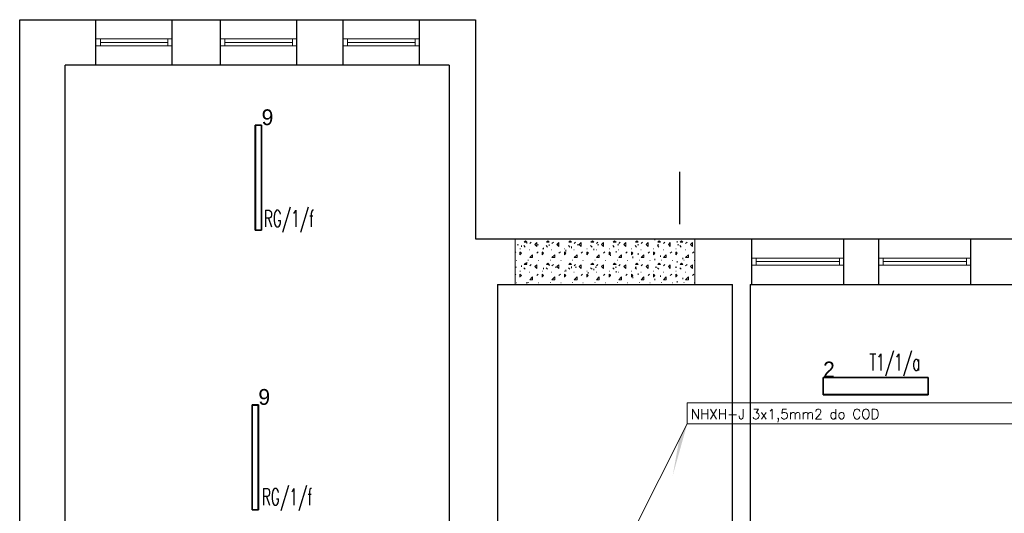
# Model space of a CAD drawing. Header units: millimetres. Extents: x 2260 to 32334, y -33324 to 11762.
# Tile 32 of 79: x 2801 to 3924, y 7262 to 7825. Entities that reach past the tile are written whole.
import ezdxf
from ezdxf.enums import TextEntityAlignment as Align

# ---------------------------------------------------------------- set-up
doc = ezdxf.new("R2010")
doc.units = ezdxf.units.MM
for name, color, linetype in [('DLX_BLD0_LUM', 142, 'Continuous'), ('DLX_BLD0_LUMKEY_IDX', 142, 'Continuous'), ('EL_OS_Adres_Opraw', 7, 'Continuous')]:
    doc.layers.add(name, color=color, linetype=linetype)
for name, color, linetype, lineweight in [('E-OPISY', 7, 'Continuous', 0), ('stolarka', 3, 'Continuous', 9), ('ściany nośne', 1, 'Continuous', 25)]:
    doc.layers.add(name, color=color, linetype=linetype, lineweight=lineweight)
doc.layers.add('oddymianie', color=5, linetype='Continuous', lineweight=20, plot=False)
doc.styles.add('ADESK1', font='romans', dxfattribs={"oblique": 15})
doc.styles.add('KO', font='simplex.shx')
doc.styles.add('TableTextStyle', font='txt')

msp = doc.modelspace()

# ---------------------------------------------------------------- hatches: boundary and pattern name
at = {"layer": 'E-OPISY'}
h = msp.add_hatch(color=0, dxfattribs=at)
h.dxf.hatch_style = 1
h.paths.add_polyline_path([(3562.82, 7363.956), (3546.246, 7304.902), (3553.603, 7345.669)])
at = {"layer": 'oddymianie', "transparency": 33554687}
h = msp.add_hatch(dxfattribs=at)
h.set_pattern_fill('CONCRE', color=0, angle=90)
h.set_pattern_definition([(90, (135.15, 2245.281), (-25.4, 25.4), [3.175, -22.225]), (180, (135.15, 2245.281), (-25.4, -25.4), [3.175, -22.225]), (225, (135.15, 2248.456), (-5e-15, -25.4), [4.49013, -31.4309]), (90, (120.862, 2248.281), (-25.4, 25.4), [3.175, -22.225]), (135, (122.45, 2250.044), (-25.4, 2e-15), [2.24506, -33.67596]), (225, (122.45, 2250.044), (-5e-15, -25.4), [2.24506, -33.67596]), (90, (114.512, 2257.981), (-25.4, 25.4), [4.49013, -20.90987]), (135, (114.512, 2257.981), (-25.4, 2e-15), [3.175, -32.74603]), (225, (114.512, 2262.471), (-5e-15, -25.4), [3.175, -32.74603]), (180, (128.8, 2262.744), (-25.4, -25.4), [3.175, -22.225]), (135, (128.8, 2262.744), (-25.4, 2e-15), [2.24506, -33.67596]), (225, (127.212, 2264.331), (-5e-15, -25.4), [2.24506, -33.67596]), (90, (128.8, 2248.456), (-25.4, 25.4), [1.5875, -21.2725]), (90, (122.45, 2267.506), (-25.4, 25.4), [1.5875, -21.2725]), (180, (119.275, 2259.57), (-25.4, -25.4), [1.5875, -21.2725]), (225, (133.562, 2262.744), (-5e-15, -25.4), [2.24506, -33.67596]), (225, (116.1, 2251.631), (-5e-15, -25.4), [2.24506, -33.67596]), (135, (126.816, 2257.188), (-25.4, 2e-15), [2.24506, -33.67596]), (180, (131.975, 2254.013), (-25.4, -25.4), [0.39687, -25.00313]), (180, (121.26, 2255.203), (-25.4, -25.4), [0.39687, -25.00313]), (180, (116.894, 2267.11), (-25.4, -25.4), [0.39687, -25.00313]), (180, (130.387, 2267.506), (-25.4, -25.4), [0.39687, -25.00313])])
h.paths.add_polyline_path([(3571.419, 7522.946), (3571.419, 7575.24), (3366.735, 7575.24), (3366.735, 7523.24), (3471.209, 7522.945)], is_closed=False)

# ---------------------------------------------------------------- linework, layer by layer
at = {"layer": 'DLX_BLD0_LUM'}
for points in [[(3070.186, 7584.95, 0), (3070.186, 7704.95, 0)], [(3070.186, 7704.95, 0), (3070.186, 7704.95, 0)], [(3070.186, 7704.95, 0), (3070.186, 7584.95, 0)], [(3070.186, 7704.95, 0), (3077.386, 7704.95, 0)], [(3077.386, 7704.95, 0), (3070.186, 7704.95, 0)], [(3070.186, 7704.95, 0), (3070.186, 7704.95, 0)], [(3070.186, 7704.95, 0), (3070.186, 7584.95, 0)], [(3077.386, 7704.95, 0), (3070.186, 7704.95, 0)], [(3070.186, 7584.95, 0), (3070.186, 7704.95, 0)], [(3070.186, 7704.95, 0), (3077.386, 7704.95, 0)], [(3070.436, 7704.7, 0), (3070.436, 7585.2, 0)], [(3077.136, 7704.7, 0), (3070.436, 7704.7, 0)], [(3070.436, 7585.2, 0), (3070.436, 7704.7, 0)], [(3070.436, 7704.7, 0), (3077.136, 7704.7, 0)], [(3077.136, 7585.2, 0), (3077.136, 7704.7, 0)], [(3077.136, 7704.7, 0), (3077.136, 7585.2, 0)], [(3077.386, 7704.95, 0), (3077.386, 7584.95, 0)], [(3077.386, 7584.95, 0), (3077.386, 7704.95, 0)], [(3077.386, 7704.95, 0), (3077.386, 7704.95, 0)], [(3077.386, 7704.95, 0), (3077.386, 7704.95, 0)], [(3077.386, 7584.95, 0), (3077.386, 7704.95, 0)], [(3077.386, 7704.95, 0), (3077.386, 7584.95, 0)], [(3077.386, 7584.95, 0), (3070.186, 7584.95, 0)], [(3070.186, 7584.95, 0), (3070.186, 7584.95, 0)], [(3070.186, 7584.95, 0), (3077.386, 7584.95, 0)], [(3070.186, 7584.95, 0), (3070.186, 7584.95, 0)], [(3070.186, 7584.95, 0), (3077.386, 7584.95, 0)], [(3077.386, 7584.95, 0), (3070.186, 7584.95, 0)], [(3070.436, 7585.2, 0), (3077.136, 7585.2, 0)], [(3077.136, 7585.2, 0), (3070.436, 7585.2, 0)], [(3077.386, 7584.95, 0), (3077.386, 7584.95, 0)], [(3077.386, 7584.95, 0), (3077.386, 7584.95, 0)], [(3717.778, 7397.121, 0), (3717.778, 7417.121, 0)], [(3717.778, 7417.121, 0), (3717.778, 7417.121, 0)], [(3717.778, 7417.121, 0), (3717.778, 7397.121, 0)], [(3717.778, 7417.121, 0), (3837.778, 7417.121, 0)], [(3837.778, 7417.121, 0), (3717.778, 7417.121, 0)], [(3717.778, 7417.121, 0), (3717.778, 7417.121, 0)], [(3837.778, 7417.121, 0), (3717.778, 7417.121, 0)], [(3717.778, 7417.121, 0), (3717.778, 7397.121, 0)], [(3717.778, 7397.121, 0), (3717.778, 7417.121, 0)], [(3717.778, 7417.121, 0), (3837.778, 7417.121, 0)], [(3837.528, 7416.871, 0), (3718.028, 7416.871, 0)], [(3718.028, 7416.871, 0), (3718.028, 7397.371, 0)], [(3718.028, 7416.871, 0), (3837.528, 7416.871, 0)], [(3718.028, 7397.371, 0), (3718.028, 7416.871, 0)], [(3837.528, 7397.371, 0), (3837.528, 7416.871, 0)], [(3837.528, 7416.871, 0), (3837.528, 7397.371, 0)], [(3837.778, 7417.121, 0), (3837.778, 7417.121, 0)], [(3837.778, 7417.121, 0), (3837.778, 7397.121, 0)], [(3837.778, 7397.121, 0), (3837.778, 7417.121, 0)], [(3837.778, 7417.121, 0), (3837.778, 7417.121, 0)], [(3837.778, 7397.121, 0), (3837.778, 7417.121, 0)], [(3837.778, 7417.121, 0), (3837.778, 7397.121, 0)], [(3837.778, 7397.121, 0), (3717.778, 7397.121, 0)], [(3717.778, 7397.121, 0), (3717.778, 7397.121, 0)], [(3717.778, 7397.121, 0), (3837.778, 7397.121, 0)], [(3717.778, 7397.121, 0), (3717.778, 7397.121, 0)], [(3717.778, 7397.121, 0), (3837.778, 7397.121, 0)], [(3837.778, 7397.121, 0), (3717.778, 7397.121, 0)], [(3718.028, 7397.371, 0), (3837.528, 7397.371, 0)], [(3837.528, 7397.371, 0), (3718.028, 7397.371, 0)], [(3837.778, 7397.121, 0), (3837.778, 7397.121, 0)], [(3837.778, 7397.121, 0), (3837.778, 7397.121, 0)], [(3066.489, 7265.79, 0), (3066.489, 7385.79, 0)], [(3066.489, 7385.79, 0), (3066.489, 7385.79, 0)], [(3066.489, 7385.79, 0), (3066.489, 7265.79, 0)], [(3066.489, 7385.79, 0), (3073.689, 7385.79, 0)], [(3073.689, 7385.79, 0), (3066.489, 7385.79, 0)], [(3066.489, 7385.79, 0), (3066.489, 7385.79, 0)], [(3066.489, 7385.79, 0), (3066.489, 7265.79, 0)], [(3073.689, 7385.79, 0), (3066.489, 7385.79, 0)], [(3066.489, 7265.79, 0), (3066.489, 7385.79, 0)], [(3066.489, 7385.79, 0), (3073.689, 7385.79, 0)], [(3066.739, 7385.54, 0), (3066.739, 7266.04, 0)], [(3073.439, 7385.54, 0), (3066.739, 7385.54, 0)], [(3066.739, 7266.04, 0), (3066.739, 7385.54, 0)], [(3066.739, 7385.54, 0), (3073.439, 7385.54, 0)], [(3073.439, 7266.04, 0), (3073.439, 7385.54, 0)], [(3073.439, 7385.54, 0), (3073.439, 7266.04, 0)], [(3073.689, 7385.79, 0), (3073.689, 7265.79, 0)], [(3073.689, 7265.79, 0), (3073.689, 7385.79, 0)], [(3073.689, 7385.79, 0), (3073.689, 7385.79, 0)], [(3073.689, 7385.79, 0), (3073.689, 7385.79, 0)], [(3073.689, 7265.79, 0), (3073.689, 7385.79, 0)], [(3073.689, 7385.79, 0), (3073.689, 7265.79, 0)], [(3066.739, 7266.04, 0), (3073.439, 7266.04, 0)], [(3073.439, 7266.04, 0), (3066.739, 7266.04, 0)], [(3073.689, 7265.79, 0), (3066.489, 7265.79, 0)], [(3066.489, 7265.79, 0), (3066.489, 7265.79, 0)], [(3066.489, 7265.79, 0), (3073.689, 7265.79, 0)], [(3066.489, 7265.79, 0), (3066.489, 7265.79, 0)], [(3066.489, 7265.79, 0), (3073.689, 7265.79, 0)], [(3073.689, 7265.79, 0), (3066.489, 7265.79, 0)], [(3073.689, 7265.79, 0), (3073.689, 7265.79, 0)], [(3073.689, 7265.79, 0), (3073.689, 7265.79, 0)]]:
    msp.add_polyline3d(points, dxfattribs=at)
at = {"layer": 'E-OPISY', "color": 0}
msp.add_line((3358.471, 6958.528), (3562.82, 7363.956), dxfattribs=at)
msp.add_lwpolyline([(3562.82, 7388.02), (3969.275, 7388.02), (3969.275, 7363.956), (3562.82, 7363.956)], close=True, dxfattribs=at)
at = {"layer": 'oddymianie', "color": 0}
msp.add_lwpolyline([(3366.735, 7522.946), (3366.735, 7575.24), (3571.419, 7575.24), (3571.419, 7522.946)], close=True, dxfattribs=at)
msp.add_lwpolyline([(3366.735, 7523.24), (3366.735, 7559.95)], dxfattribs=at)
at = {"layer": 'stolarka', "color": 0}
for p, q in [((2888.471, 7803.24), (2893.471, 7803.24)), ((2893.471, 7795.24), (2888.471, 7795.24)), ((2893.471, 7803.24), (2893.471, 7795.24)), ((2893.471, 7803.24), (2970.471, 7803.24)), ((2893.471, 7799.24), (2970.471, 7799.24)), ((2893.471, 7795.24), (2970.471, 7795.24)), ((2975.471, 7803.24), (2970.471, 7803.24)), ((2970.471, 7803.24), (2970.471, 7795.24)), ((2970.471, 7795.24), (2975.471, 7795.24)), ((3030.471, 7803.24), (3035.471, 7803.24)), ((3035.471, 7795.24), (3030.471, 7795.24)), ((3035.471, 7803.24), (3035.471, 7795.24)), ((3035.471, 7803.24), (3112.471, 7803.24)), ((3035.471, 7799.24), (3112.471, 7799.24)), ((3035.471, 7795.24), (3112.471, 7795.24)), ((3117.471, 7803.24), (3112.471, 7803.24)), ((3112.471, 7803.24), (3112.471, 7795.24)), ((3112.471, 7795.24), (3117.471, 7795.24)), ((3170.471, 7803.24), (3175.471, 7803.24)), ((3175.471, 7795.24), (3170.471, 7795.24)), ((3175.471, 7803.24), (3175.471, 7795.24)), ((3175.471, 7803.24), (3252.471, 7803.24)), ((3175.471, 7799.24), (3252.471, 7799.24)), ((3175.471, 7795.24), (3252.471, 7795.24)), ((3257.471, 7803.24), (3252.471, 7803.24)), ((3252.471, 7803.24), (3252.471, 7795.24)), ((3252.471, 7795.24), (3257.471, 7795.24)), ((3636.471, 7553.24), (3641.471, 7553.24)), ((3641.471, 7553.24), (3641.471, 7545.24)), ((3641.471, 7553.24), (3736.471, 7553.24)), ((3641.471, 7549.24), (3736.471, 7549.24)), ((3741.471, 7553.24), (3736.471, 7553.24)), ((3736.471, 7553.24), (3736.471, 7545.24)), ((3781.471, 7553.24), (3786.471, 7553.24)), ((3786.471, 7553.24), (3786.471, 7545.24)), ((3786.471, 7553.24), (3881.471, 7553.24)), ((3786.471, 7549.24), (3881.471, 7549.24)), ((3886.471, 7553.24), (3881.471, 7553.24)), ((3881.471, 7553.24), (3881.471, 7545.24)), ((3641.471, 7545.24), (3636.471, 7545.24)), ((3641.471, 7545.24), (3736.471, 7545.24)), ((3736.471, 7545.24), (3741.471, 7545.24)), ((3786.471, 7545.24), (3781.471, 7545.24)), ((3786.471, 7545.24), (3881.471, 7545.24)), ((3881.471, 7545.24), (3886.471, 7545.24))]:
    msp.add_line(p, q, dxfattribs=at)
at = {"layer": 'ściany nośne', "color": 0}
for p, q in [((2801.471, 6744.24), (2801.471, 7825.24)), ((2801.471, 7825.24), (3291.471, 7825.24)), ((2888.471, 7773.24), (2888.471, 7825.24)), ((2975.471, 7773.24), (2975.471, 7825.24)), ((3030.471, 7773.24), (3030.471, 7825.24)), ((3117.471, 7773.24), (3117.471, 7825.24)), ((3170.471, 7773.24), (3170.471, 7825.24)), ((3257.471, 7773.24), (3257.471, 7825.24)), ((3291.471, 7825.24), (3321.471, 7825.24)), ((3321.471, 7825.24), (3321.471, 7575.24)), ((2853.471, 7188.24), (2853.471, 7773.24)), ((2888.471, 7773.24), (2853.471, 7773.24)), ((2975.471, 7773.24), (2888.471, 7773.24)), ((3030.471, 7773.24), (2975.471, 7773.24)), ((3117.471, 7773.24), (3030.471, 7773.24)), ((3170.471, 7773.24), (3117.471, 7773.24)), ((3257.471, 7773.24), (3170.471, 7773.24)), ((3291.471, 7773.24), (3257.471, 7773.24)), ((3291.471, 7773.24), (3291.471, 7523.24)), ((3553.971, 7651.817), (3553.971, 7591.817)), ((3321.471, 7575.24), (4071.471, 7575.24)), ((3636.471, 7523.24), (3636.471, 7575.24)), ((3741.471, 7523.24), (3741.471, 7575.24)), ((3781.471, 7523.24), (3781.471, 7575.24)), ((3886.471, 7523.24), (3886.471, 7575.24)), ((3291.471, 7523.24), (3291.471, 7188.24)), ((3346.471, 7523.24), (3614.471, 7523.24)), ((3346.471, 7523.24), (3346.471, 6951.528)), ((3614.471, 6951.528), (3614.471, 7523.24)), ((3634.471, 7523.24), (4071.471, 7523.24)), ((3634.471, 7523.24), (3634.471, 7152.288))]:
    msp.add_line(p, q, dxfattribs=at)

# ---------------------------------------------------------------- texts
at = {"layer": 'DLX_BLD0_LUMKEY_IDX', "style": 'TableTextStyle'}
for s, p in [('9', (3077.386, 7704.95)), ('2', (3717.778, 7417.121)), ('9', (3073.689, 7385.79))]:
    msp.add_text(s, height=18, dxfattribs=at).set_placement(p)
at = {"layer": 'E-OPISY', "style": 'KO'}
msp.add_text('NHXH-J 3x1,5mm2 do COD', height=11.2896, dxfattribs=at).set_placement((3566.81, 7369.582))
at = {"layer": 'EL_OS_Adres_Opraw', "style": 'ADESK1', "width": 0.6}
for s, p in [('RG/1/f', (3108.64, 7607.778, -1120.897)), ('T1/1/a', (3799.64, 7443.824, 1.103)), ('RG/1/f', (3106.5, 7290.249, -1120.897))]:
    msp.add_text(s, height=19, rotation=359.999997, dxfattribs=at).set_placement(p, align=Align.TOP_CENTER)

doc.saveas('drawing.dxf')
